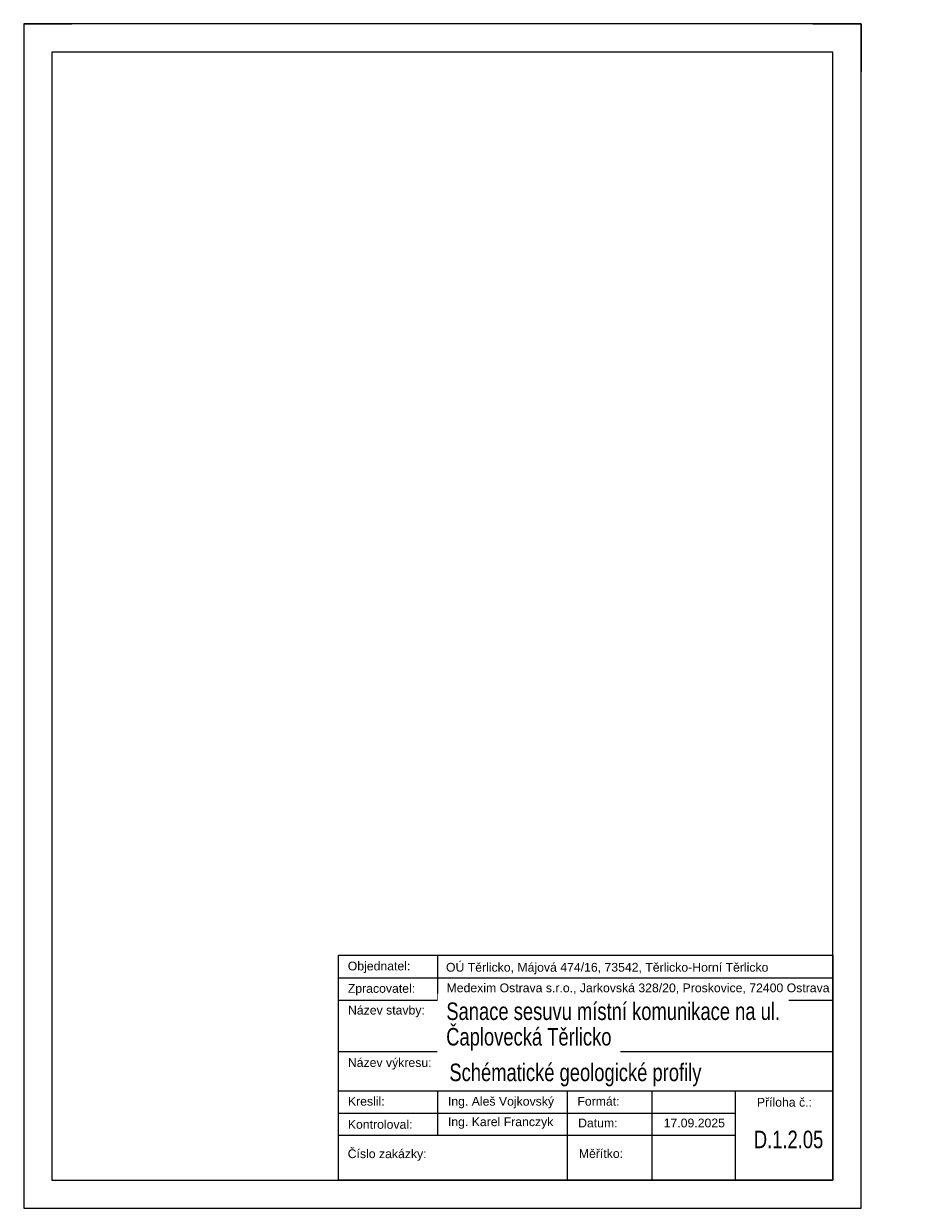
# Model space of a CAD drawing. Header units: metres. Extents: x 2307 to 3640, y -58 to 2094.
# Tile 7 of 10: x 3196 to 3418, y 1179 to 1476. Entities that reach past the tile are written whole.
import ezdxf

# ---------------------------------------------------------------- set-up
doc = ezdxf.new("R2010")
doc.units = ezdxf.units.M
doc.layers.add('Vrstva 1', color=7, linetype='Continuous', lineweight=0)
doc.layers.add('Vrstva 28', color=7, linetype='Continuous', lineweight=0)
doc.styles.add('default', font='cs_Italics.shx', dxfattribs={"height": 2.7432})

# ---------------------------------------------------------------- blocks, each defined once
blk = doc.blocks.new('*U4')
for p, q in [((0, 297), (12.1, 297)), ((197.9, 297), (210, 297)), ((210, 297), (210, 284.9)), ((210, 0), (210, 12.1))]:
    blk.add_line(p, q)
at = {"flags": 128}
for points in [[(0, 0), (210, 0), (210, 297), (0, 297)], [(7.1, 7.1), (202.9, 7.1), (202.9, 289.9), (7.1, 289.9)]]:
    blk.add_lwpolyline(points, close=True, dxfattribs=at)

msp = doc.modelspace()

# ---------------------------------------------------------------- linework, layer by layer
at = {"layer": 'Vrstva 1', "color": 7, "linetype": 'Continuous', "lineweight": 0}
for p, q in [((3299.88, 1242.42), (3299.88, 1231.15)), ((3399.06, 1242.42), (3399.06, 1186.06)), ((3275.1, 1236.78), (3399.06, 1236.78)), ((3275.1, 1231.15), (3399.06, 1231.15)), ((3275.1, 1218.28), (3399.07, 1218.28)), ((3275.1, 1208.44), (3399.06, 1208.44)), ((3299.88, 1208.44), (3299.88, 1197.33)), ((3332.46, 1208.44), (3332.46, 1186.06)), ((3353.64, 1208.44), (3353.64, 1186.06)), ((3374.54, 1208.44), (3374.54, 1186.06)), ((3275.1, 1202.8), (3374.54, 1202.8)), ((3275.1, 1197.33), (3374.54, 1197.33))]:
    msp.add_line(p, q, dxfattribs=at)
at = {"layer": 'Vrstva 1', "color": 7, "linetype": 'Continuous', "lineweight": 0, "flags": 128}
msp.add_lwpolyline([(3275.1, 1242.42), (3399.06, 1242.42), (3399.06, 1186.06), (3275.1, 1186.06), (3275.1, 1242.42)], close=True, dxfattribs=at)

# ---------------------------------------------------------------- block references
msp.add_blockref('*U4', (3196.16, 1178.96))

# ---------------------------------------------------------------- next in the draw order: texts
at = {"layer": 'Vrstva 28', "color": 7, "linetype": 'Continuous', "lineweight": 0, "attachment_point": 1, "line_spacing_factor": 0.6, "style": 'default', "bg_fill": 3, "bg_fill_color": 7}
for s, insert, char_height, box_fill_scale, bg_fill_transparency in [('\\f@Arial Unicode MS|b0|i0|c238238|p39;Objednatel:', (3277.42, 1240.81), 2.1969, 1.111111, 5832784), ('\\f@Arial Unicode MS|b0|i0|c238238|p39;OÚ Těrlicko, Májová 474/16, 73542, Těrlicko-Horní Těrlicko', (3302.05, 1240.49), 2.1969, 1.111111, 7340122), ('\\f@Arial Unicode MS|b0|i0|c238238|p39;Medexim Ostrava s.r.o., Jarkovská 328/20, Proskovice, 72400 Ostrava', (3302.19, 1235.33), 2.19694, 1.111111, 14286927), ('\\f@Arial Unicode MS|b0|i0|c238238|p39;Zpracovatel:', (3277.43, 1235.19), 2.1969, 1.111111, 0), ('\\f@Arial Unicode MS|b0|i0|c238238|p39;Název stavby:', (3277.48, 1229.74), 2.1969, 1.111111, 14745678), ('\\f@Arial Unicode MS|b0|i0|c238238|p39;Název výkresu:', (3277.45, 1216.61), 2.1969, 1.111111, 14745678), ('{\\f@Arial Unicode MS|b0|i0|c238|p39;\\W0.75;Schématické geologické profily}', (3302.9, 1215.24), 4.3939, 1.055556, 14745690), ('\\f@Arial Unicode MS|b0|i0|c238238|p39;Kreslil:', (3277.46, 1206.9), 2.1969, 1.111111, 6422607), ('{\\f@Arial Unicode MS|b0|i0|c0|p39;Ing. \\f@Arial Unicode MS|b0|i0|c238|p39;Aleš Vojkovský}', (3302.53, 1206.9), 2.1969, 1.111111, 1769556), ('\\f@Arial Unicode MS|b0|i0|c238238|p39;Formát:', (3334.99, 1206.9), 2.1969, 1.111111, 1769556), ('\\f@Arial Unicode MS|b0|i0|c238238|p39;Příloha č.:', (3379.99, 1206.66), 2.1969, 1.111111, 5832784), ('\\f@Arial Unicode MS|b0|i0|c238238|p39;Kontroloval:', (3277.44, 1201.1), 2.1969, 1.111111, 7471179), ('\\f@Arial Unicode MS|b0|i0|c238238|p39;Ing. Karel Franczyk', (3302.53, 1201.76), 2.1969, 1.111111, 7209033), ('\\f@Arial Unicode MS|b0|i0|c238238|p39;Datum:', (3335.18, 1201.46), 2.1969, 1.111111, 1769549), ('{\\f@Arial Unicode MS|b0|i0|c238|p39;17.09.2025}', (3356.63, 1201.46), 2.1969, 1.111111, 3407920), ('{\\f@Arial Unicode MS|b0|i0|c238|p39;\\W0.75;D.1.2.05}', (3379.24, 1198.43), 4.3939, 1.055556, 5832784), ('\\f@Arial Unicode MS|b0|i0|c238238|p39;Číslo zakázky:', (3277.4, 1193.74), 2.1969, 1.111111, 15532300), ('\\f@Arial Unicode MS|b0|i0|c238238|p39;Měřítko:', (3335.36, 1193.8), 2.1969, 1.111111, 1769549)]:
    msp.add_mtext(s, dxfattribs=dict(at, insert=insert, char_height=char_height, box_fill_scale=box_fill_scale, bg_fill_transparency=bg_fill_transparency))

# ---------------------------------------------------------------- next in the draw order: texts
at = {"layer": 'Vrstva 28', "color": 7, "linetype": 'Continuous', "lineweight": 0, "insert": (3302.14, 1230.57), "char_height": 4.3939, "attachment_point": 1, "line_spacing_factor": 0.6, "style": 'default', "bg_fill": 2}
msp.add_mtext('{\\f@Arial Unicode MS|b0|i0|c238|p39;\\W0.75;Sanace sesuvu místní komunikace na ul.}', dxfattribs=at)

# ---------------------------------------------------------------- next in the draw order: texts
at = {"layer": 'Vrstva 28', "color": 7, "linetype": 'Continuous', "lineweight": 0, "insert": (3302.1, 1224.17), "char_height": 4.3939, "attachment_point": 1, "line_spacing_factor": 0.6, "style": 'default', "bg_fill": 2}
msp.add_mtext('{\\f@Arial Unicode MS|b0|i0|c238|p39;\\W0.75;Čaplovecká Těrlicko}', dxfattribs=at)

doc.saveas('drawing.dxf')
